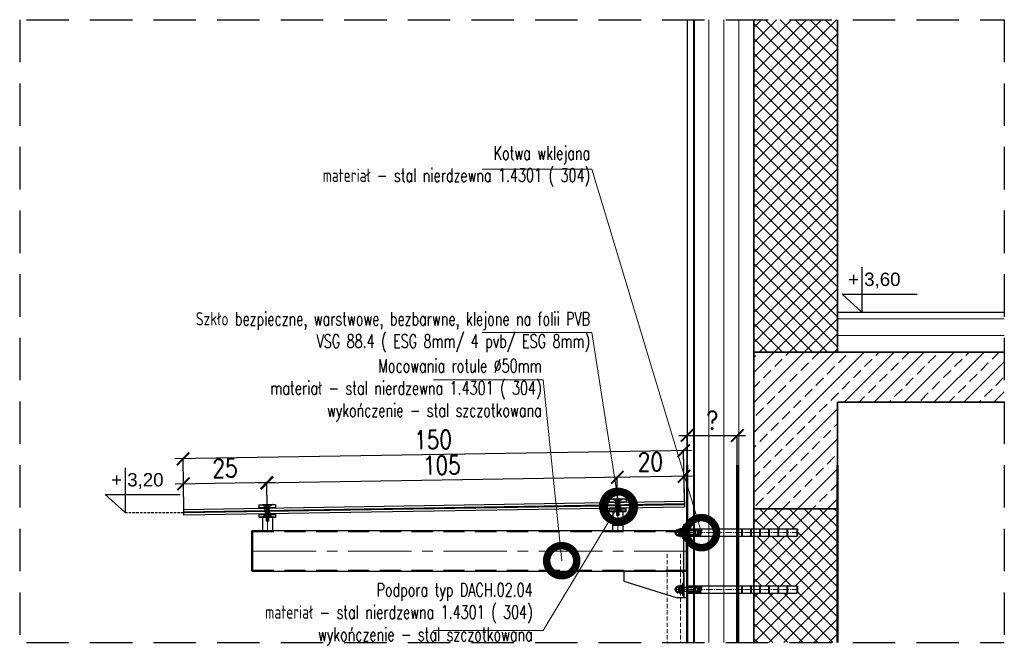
# Model space of a CAD drawing. Header units: millimetres. Extents: x 13188 to 15352, y 1235 to 1861.
# Tile 4 of 12: x 13263 to 13558, y 1673 to 1861. Entities that reach past the tile are written whole.
import ezdxf

# ---------------------------------------------------------------- set-up
doc = ezdxf.new("R2010")
doc.units = ezdxf.units.MM
for name, pattern in [('AM_ISO02W050x2', [3.75, 3, -0.75]), ('AM_ISO08W050', [18, 12, -1.5, 3, -1.5]), ('AM_ISO08W050x2', [9, 6, -0.75, 1.5, -0.75]), ('CENTER2', [28.575, 19.05, -3.175, 3.175, -3.175]), ('DASHED2', [9.525, 6.35, -3.175]), ('DASHEDX2', [38.1, 25.4, -12.7]), ('HIDDEN', [0.375, 0.25, -0.125])]:
    doc.linetypes.add(name, pattern=pattern)
for name, color, linetype, lineweight in [('0-izo-TERM-tward', 94, 'ZIGZAG', 9), ('0-linia-beton', 1, 'Continuous', 35), ('3_hatch_zelbet', 141, 'Continuous', 0), ('A_0.1', 7, 'Continuous', 5), ('A_0.25', 221, 'Continuous', 25), ('A_0.5 ŻELBET', 152, 'Continuous', 40), ('a_gruba', 7, 'Continuous', 30), ('AM_0N', 7, 'Continuous', 50), ('AM_7N', 4, 'AM_ISO08W050', 25), ('b.gruba', 243, 'Continuous', 50), ('B_widok', 8, 'Continuous', 9), ('gwint', 153, 'Continuous', 18), ('Kreskowa cienka', 85, 'DASHED2', 9), ('MB-kreskowanie', 8, 'Continuous', 25), ('Osie', 1, 'CENTER2', 9), ('Przekroje', 252, 'Continuous', 9), ('Zarys szkła', 203, 'Continuous', 30)]:
    doc.layers.add(name, color=color, linetype=linetype, lineweight=lineweight)
for name, color, linetype in [('D-opis', 104, 'Continuous'), ('GEOMETRIE_APS', 7, 'Continuous'), ('PR- opis detale', 20, 'Continuous')]:
    doc.layers.add(name, color=color, linetype=linetype)
doc.styles.add('OPIS', font='romans.shx', dxfattribs={"width": 0.8, "height": 5.5})
doc.styles.add('romans-1-50', font='romans.shx', dxfattribs={"width": 0.7, "height": 10})
doc.linetypes.add('BATTING', pattern='A,0.00254,-2.54,[134,ltypeshp.shx,S=2.54,R=0,X=-2.54,Y=0],-5.08,[134,ltypeshp.shx,S=2.54,R=180,X=2.54,Y=0],-2.54', length=10.16254)
doc.linetypes.add('ZIGZAG', pattern='A,0.0001,-0.2,[131,ltypeshp.shx,S=0.2,R=0,X=-0.2,Y=0],-0.4,[131,ltypeshp.shx,S=0.2,R=180,X=0.2,Y=0],-0.2', length=0.8001)
doc.dimstyles.new('20', dxfattribs={"dimtxt": 20, "dimasz": 18, "dimexe": 18, "dimexo": 10, "dimgap": 17, "dimtad": 1, "dimtxsty": 'Standard', "dimcen": 20, "dimclrd": 145, "dimclre": 145, "dimclrt": 1, "dimadec": 0, "dimazin": 0, "dimtfac": 1, "dimtmove": 0, "dimatfit": 0, "dimldrblk": 'DOTSMALL', "dimfxl": 1, "dimlwd": 9, "dimlwe": 9, "dimarcsym": 0})
doc.dimstyles.new('DIM25', dxfattribs={"dimscale": 0.25, "dimtxt": 5.5, "dimasz": 15, "dimexe": 0, "dimexo": 0, "dimgap": 7, "dimtad": 1, "dimdec": 4, "dimrnd": 0.5, "dimzin": 9, "dimdsep": 46, "dimtxsty": 'OPIS', "dimblk1": 'ARCHTICK', "dimblk2": 'ARCHTICK', "dimsah": 1, "dimcen": 0, "dimdle": 10, "dimclrd": 1, "dimclre": 1, "dimclrt": 7, "dimadec": 0, "dimazin": 0, "dimtfac": 1, "dimtdec": 4, "dimtix": 1, "dimtmove": 1, "dimatfit": 3, "dimldrblk": 'TICK1', "dimfxl": 1, "dimtolj": 1, "dimtzin": 0, "dimarcsym": 0})

# ---------------------------------------------------------------- blocks, each defined once
blk = doc.blocks.new('_DotSmall')
at = {"color": 0, "linetype": 'ByBlock', "const_width": 0.5}
blk.add_lwpolyline([(-0.0625, 0, 1), (0.0625, 0, 1)], format="xyb", close=True, dxfattribs=at)
blk = doc.blocks.new('_ArchTick')
at = {"color": 0, "linetype": 'ByBlock', "const_width": 0.15}
blk.add_lwpolyline([(-0.5, -0.5), (0.5, 0.5)], dxfattribs=at)
blk = doc.blocks.new('*D69')
at = {"color": 1, "lineweight": -2, "transparency": 16777216}
for p, q in [((13464.81, 1723.97), (13439.8, 1723.57)), ((13442.42, 1716.15), (13442.3, 1723.61)), ((13462.43, 1716.47), (13462.31, 1723.93))]:
    blk.add_line(p, q, dxfattribs=at)
at = {"layer": 'DEFPOINTS', "color": 0, "transparency": 16777216}
for p in [(13442.3, 1723.61), (13442.42, 1716.15), (13462.43, 1716.47)]:
    blk.add_point(p, dxfattribs=at)
at = {"color": 1, "lineweight": -2, "transparency": 16777216, "xscale": 3.75, "yscale": 3.75, "zscale": 3.75}
for p, rotation in [((13442.3, 1723.61), 180.9333360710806), ((13462.31, 1723.93), 0.9333360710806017)]:
    blk.add_blockref('_ArchTick', p, dxfattribs=dict(at, rotation=rotation))
at = {"color": 7, "transparency": 16777216, "insert": (13452.23, 1728.27), "char_height": 5.5, "attachment_point": 5, "rotation": 0.9333, "style": 'OPIS'}
blk.add_mtext('\\A1;20', dxfattribs=at)
blk = doc.blocks.new('TICK1')
at = {"color": 0}
for p, q in [((-1, -1), (1, 1)), ((0, -1), (0, 1)), ((0, 0), (-1, 0))]:
    blk.add_line(p, q, dxfattribs=at)
blk = doc.blocks.new('*D67')
at = {"color": 1, "lineweight": -2, "transparency": 16777216}
for p, q in [((13444.8, 1723.65), (13334.83, 1721.86)), ((13442.42, 1716.15), (13442.3, 1723.61)), ((13337.45, 1714.44), (13337.33, 1721.9))]:
    blk.add_line(p, q, dxfattribs=at)
at = {"layer": 'DEFPOINTS', "color": 0, "transparency": 16777216}
for p in [(13337.33, 1721.9), (13337.45, 1714.44), (13442.42, 1716.15)]:
    blk.add_point(p, dxfattribs=at)
at = {"color": 1, "lineweight": -2, "transparency": 16777216, "xscale": 3.75, "yscale": 3.75, "zscale": 3.75}
for p, rotation in [((13442.3, 1723.61), 0.9345428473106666), ((13337.33, 1721.9), 180.9345428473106)]:
    blk.add_blockref('_ArchTick', p, dxfattribs=dict(at, rotation=rotation))
at = {"color": 7, "transparency": 16777216, "insert": (13389.74, 1727.25), "char_height": 5.5, "attachment_point": 5, "rotation": 0.9345, "style": 'OPIS'}
blk.add_mtext('\\A1;105', dxfattribs=at)
blk = doc.blocks.new('*D70')
at = {"color": 1, "lineweight": -2, "transparency": 16777216}
for p, q in [((13339.83, 1722.11), (13309.83, 1721.63)), ((13312.45, 1714.03), (13312.33, 1721.67)), ((13337.45, 1714.44), (13337.33, 1722.07))]:
    blk.add_line(p, q, dxfattribs=at)
at = {"layer": 'DEFPOINTS', "color": 0, "transparency": 16777216}
for p in [(13312.33, 1721.67), (13312.45, 1714.03), (13337.45, 1714.44)]:
    blk.add_point(p, dxfattribs=at)
at = {"color": 1, "lineweight": -2, "transparency": 16777216, "xscale": 3.75, "yscale": 3.75, "zscale": 3.75}
for p, rotation in [((13312.33, 1721.67), 180.9345428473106), ((13337.33, 1722.07), 0.9345428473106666)]:
    blk.add_blockref('_ArchTick', p, dxfattribs=dict(at, rotation=rotation))
at = {"color": 7, "transparency": 16777216, "insert": (13324.76, 1726.37), "char_height": 5.5, "attachment_point": 5, "rotation": 0.9345, "style": 'OPIS'}
blk.add_mtext('\\A1;25', dxfattribs=at)
blk = doc.blocks.new('*D71')
at = {"color": 1, "lineweight": -2, "transparency": 16777216}
for p, q in [((13464.69, 1731.66), (13309.71, 1729.13)), ((13312.45, 1714.03), (13312.21, 1729.17)), ((13462.43, 1716.47), (13462.19, 1731.62))]:
    blk.add_line(p, q, dxfattribs=at)
at = {"layer": 'DEFPOINTS', "color": 0, "transparency": 16777216}
for p in [(13312.21, 1729.17), (13312.45, 1714.03), (13462.43, 1716.47)]:
    blk.add_point(p, dxfattribs=at)
at = {"color": 1, "lineweight": -2, "transparency": 16777216, "xscale": 3.75, "yscale": 3.75, "zscale": 3.75}
for p, rotation in [((13462.19, 1731.62), 0.9333360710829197), ((13312.21, 1729.17), 180.933336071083)]:
    blk.add_blockref('_ArchTick', p, dxfattribs=dict(at, rotation=rotation))
at = {"color": 7, "transparency": 16777216, "insert": (13387.12, 1734.89), "char_height": 5.5, "attachment_point": 5, "rotation": 0.9333, "style": 'OPIS'}
blk.add_mtext('\\A1;150', dxfattribs=at)
blk = doc.blocks.new('A$C5DD41640')
blk.add_line((-25, 7), (25, 7))
at = {"layer": 'a_gruba'}
for p, q in [((-25, 7), (-24, 8)), ((-25, 7), (-25, 0)), ((25, 0), (-25, 0)), ((-15.1, 8), (-24, 8)), ((24, 8), (15.1, 8)), ((25, 7), (24, 8)), ((25, 7), (25, 0))]:
    blk.add_line(p, q, dxfattribs=at)
at = {"layer": 'Kreskowa cienka'}
for p, q in [((15.1, 8), (-15.1, 8)), ((-6, 0), (-6, 2.8)), ((6, 2.8), (-6, 2.8)), ((6, 0), (6, 2.8))]:
    blk.add_line(p, q, dxfattribs=at)
for start, end in [(226.6582, 254.1734), (285.8266, 313.3418)]:
    blk.add_arc((0, 24), 22, start, end, dxfattribs=at)
at = {"layer": 'Osie', "ltscale": 0.5}
blk.add_line((0, -1.8), (0, 9.1), dxfattribs=at)
blk = doc.blocks.new('A$C00575A0C')
at = {"layer": 'a_gruba'}
for p, q in [((0, 0), (0, 2)), ((0, 2), (50, 2)), ((50, 0), (0, 0)), ((18, 6), (32, 6)), ((18, 6), (18, 2)), ((32, 6), (32, 2)), ((50, 2), (50, 0))]:
    blk.add_line(p, q, dxfattribs=at)
at = {"layer": 'Osie'}
blk.add_line((25, 7.3), (25, -1), dxfattribs=at)
blk = doc.blocks.new('A$C3D036889')
blk.add_line((14.8, -0.3), (-14.8, -0.3))
at = {"layer": 'GEOMETRIE_APS'}
for p, q in [((-14.5, 0), (-14.8, -0.3)), ((14.5, 0), (-14.5, 0)), ((14.5, 0), (14.8, -0.3)), ((-4.4, -5.6), (-4.2, -5.6)), ((-4.2, -5.6), (4.2, -5.6)), ((4.2, -5.6), (4.4, -5.6))]:
    blk.add_line(p, q, dxfattribs=at)
for start, end in [(227.7368, 258.3517), (281.6483, 312.2632)]:
    blk.add_arc((0, 16), 22, start, end, dxfattribs=at)
at = {"layer": 'Osie', "ltscale": 0.5}
blk.add_line((0, 1), (0, -6.4), dxfattribs=at)
blk = doc.blocks.new('ytuty7u678u67u567667')
at = {"layer": 'Kreskowa cienka', "linetype": 'AM_ISO02W050x2'}
for p, q in [((101143.5, 6884.2), (101143.5, 6885.2)), ((101159.5, 6885.2), (101143.5, 6885.2)), ((101159.5, 6884.2), (101143.5, 6884.2)), ((101147.5, 6880.4), (101147.5, 6835.9)), ((101147.5, 6873.6), (101155.5, 6873.6)), ((101148.3, 6835.2), (101148.3, 6873.6)), ((101149.2, 6882.3), (101149.2, 6885.2)), ((101149.2, 6882.3), (101151.6, 6880.9)), ((101149.2, 6882.3), (101151.6, 6882.3)), ((101150.4, 6882.3), (101150.4, 6885.2)), ((101154.1, 6882.3), (101151.6, 6880.9)), ((101154.1, 6882.3), (101151.6, 6882.3)), ((101152.8, 6882.3), (101152.8, 6885.2)), ((101154.1, 6882.3), (101154.1, 6885.2)), ((101154.8, 6835.2), (101154.8, 6873.6)), ((101155.5, 6880.4), (101155.5, 6835.9)), ((101159.5, 6884.2), (101159.5, 6885.2)), ((101147.5, 6835.9), (101155.5, 6835.9)), ((101147.5, 6835.9), (101148.3, 6835.2)), ((101154.8, 6835.2), (101148.3, 6835.2)), ((101155.5, 6835.9), (101154.8, 6835.2))]:
    blk.add_line(p, q, dxfattribs=at)
for points in [[(101143.5, 6884.8, 0), (101143.5, 6885.2, 0)], [(101143.5, 6884.2, 0), (101147.3, 6880.4, 0)], [(101155.8, 6880.4, 0), (101147.3, 6880.4, 0)], [(101159.5, 6884.2, 0), (101155.8, 6880.4, 0)], [(101159.5, 6884.8, 0), (101159.5, 6885.2, 0)]]:
    blk.add_polyline3d(points, dxfattribs=at)
at = {"layer": 'Osie'}
blk.add_line((101151.5, 6835.2), (101151.5, 6885.2), dxfattribs=at)
blk = doc.blocks.new('A$C77B44E8A')
blk.add_lwpolyline([(0.8, -18.5), (3.8, -18.5), (3.8, 18.5), (0.8, 18.5)], close=True)
at = {"layer": 'AM_7N', "linetype": 'AM_ISO08W050x2'}
blk.add_line((0, 0), (4.8, 0), dxfattribs=at)
blk = doc.blocks.new('A$C0D926932')
at = {"layer": 'AM_0N'}
for p, q in [((1.2, 10.4), (0, 8.3)), ((0, 8.3), (0, -8.3)), ((1.2, 10.4), (9.2, 10.4)), ((1.2, 5.2), (9.2, 5.2)), ((9.2, 10.4), (10, 9)), ((10, 9), (10, 8.5)), ((10, 8.5), (13.5, 8.5)), ((10, 8.5), (10, -8.5)), ((1.2, -10.4), (0, -8.3)), ((1.2, -5.2), (9.2, -5.2)), ((1.2, -10.4), (9.2, -10.4)), ((9.2, -10.4), (10, -9)), ((13.5, -8.5), (10, -8.5)), ((10, -8.5), (10, -9))]:
    blk.add_line(p, q, dxfattribs=at)
for centre, radius, start, end in [((5, 7.8), 4.6, 154.4385, 214.4385), ((17.6, 0), 17.2, 162.383, 197.617), ((5.4, 7.8), 4.6, 325.5615, 25.5615), ((-7.2, 0), 17.2, 342.383, 17.617), ((13.5, 0), 8.5, 270, 90), ((5, -7.8), 4.6, 145.5615, 205.5615), ((5.4, -7.8), 4.6, 334.4385, 34.4385)]:
    blk.add_arc(centre, radius, start, end, dxfattribs=at)
at = {"layer": 'AM_7N', "linetype": 'AM_ISO08W050x2'}
blk.add_line((-3, 0), (25, 0), dxfattribs=at)
blk = doc.blocks.new('jtyjutyrurtytryrtytryr')
for p, q in [((84004.6, -2431.2), (84005.5, -2430.2)), ((84004.6, -2431.2), (84004.6, -2479.2)), ((84016.6, -2431.2), (84004.6, -2431.2)), ((84005.5, -2430.2), (84015.7, -2430.2)), ((84015.7, -2430.2), (84016.6, -2431.2)), ((84016.6, -2431.2), (84016.6, -2479.2)), ((84016.6, -2479.2), (84004.6, -2479.2)), ((84004.6, -2479.2), (84005.5, -2480.2)), ((84005.5, -2480.2), (84015.7, -2480.2)), ((84015.7, -2480.2), (84016.6, -2479.2))]:
    blk.add_line(p, q)
at = {"layer": 'gwint'}
for p, q in [((84005.5, -2430.2), (84005.5, -2480.2)), ((84015.7, -2430.2), (84015.7, -2480.2))]:
    blk.add_line(p, q, dxfattribs=at)
at = {"layer": 'Kreskowa cienka', "linetype": 'AM_ISO02W050x2'}
for p, q in [((84007.3, -2476.4), (84010.5, -2474.5)), ((84007.3, -2476.4), (84010.5, -2476.4)), ((84007.3, -2476.4), (84007.3, -2480.2)), ((84008.9, -2476.4), (84008.9, -2480.2)), ((84013.7, -2476.4), (84010.5, -2474.5)), ((84013.7, -2476.4), (84010.5, -2476.4)), ((84012.1, -2476.4), (84012.1, -2480.2)), ((84013.7, -2476.4), (84013.7, -2480.2))]:
    blk.add_line(p, q, dxfattribs=at)
at = {"layer": 'Osie'}
blk.add_line((84010.6, -2430.2), (84010.6, -2480.2), dxfattribs=at)
blk = doc.blocks.new('gtrghtrhy5yu667')
for p, q in [((119622.4, 13427.6), (119622.4, 13397.6)), ((119795.4, 13427.6), (119622.4, 13427.6)), ((119802.4, 13420.6), (119795.4, 13427.6)), ((119622.4, 13397.6), (119782.4, 13347.6)), ((119802.4, 13420.6), (119802.4, 13347.6)), ((119802.4, 13347.6), (119782.4, 13347.6))]:
    blk.add_line(p, q)
blk = doc.blocks.new('*D54')
at = {"color": 1, "lineweight": -2, "transparency": 16777216}
for p, q in [((13460.76, 1736.17), (13480.76, 1736.17)), ((13463.26, 1727.29), (13463.26, 1736.17)), ((13478.26, 1727.29), (13478.26, 1736.17))]:
    blk.add_line(p, q, dxfattribs=at)
at = {"layer": 'DEFPOINTS', "color": 0, "transparency": 16777216}
for p in [(13478.26, 1736.17), (13463.26, 1727.29), (13478.26, 1727.29)]:
    blk.add_point(p, dxfattribs=at)
at = {"color": 1, "lineweight": -2, "transparency": 16777216, "xscale": 3.75, "yscale": 3.75, "zscale": 3.75, "rotation": 180}
blk.add_blockref('_ArchTick', (13463.26, 1736.17), dxfattribs=at)
at = {"color": 1, "lineweight": -2, "transparency": 16777216, "xscale": 3.75, "yscale": 3.75, "zscale": 3.75}
blk.add_blockref('_ArchTick', (13478.26, 1736.17), dxfattribs=at)
at = {"color": 7, "transparency": 16777216, "insert": (13470.76, 1740.67), "char_height": 5.5, "attachment_point": 5, "style": 'OPIS'}
blk.add_mtext('\\A1;?', dxfattribs=at)
blk = doc.blocks.new('gtrh56yu7')
at = {"layer": 'Przekroje'}
h = blk.add_hatch(dxfattribs=at)
h.set_pattern_fill('ANSI31', color=256, scale=0.5, style=0)
h.set_pattern_definition([(45, (112464.3434, 10551.229), (-1.122532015, 1.122532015), [])])
edge = h.paths.add_edge_path()
edge.add_spline(control_points=[(158228.1, 9083.8), (158227.1, 9080.2), (158226.1, 9077), (158227.3, 9073.9), (158227.9, 9072.8)], knot_values=[2.649112, 2.649112, 2.649112, 2.649112, 8.949565, 12.647496, 12.647496, 12.647496, 12.647496], degree=3, periodic=0)
edge.add_line((158227.9, 9072.8), (158232.7, 9072.8))
edge.add_line((158232.7, 9072.8), (158235.5, 9077.9))
edge.add_line((158235.5, 9077.9), (158240.5, 9077.9))
edge.add_line((158240.5, 9077.9), (158240.5, 9078.8))
edge.add_line((158240.5, 9078.8), (158270.5, 9078.8))
edge.add_line((158270.5, 9078.8), (158270.5, 9082.9))
edge.add_line((158270.5, 9082.9), (158269.3, 9083.8))
edge.add_line((158269.3, 9083.8), (158228.1, 9083.8))
edge = h.paths.add_edge_path()
edge.add_line((158240.5, 9066.8), (158240.5, 9067.7))
edge.add_line((158240.5, 9067.7), (158235.5, 9067.7))
edge.add_line((158235.5, 9067.7), (158232.7, 9072.8))
edge.add_line((158232.7, 9072.8), (158227.9, 9072.8))
edge.add_spline(control_points=[(158227.9, 9072.8), (158228.3, 9071.7), (158229.7, 9068.6), (158229.5, 9065.4), (158229.1, 9061.8)], knot_values=[12.647496, 12.647496, 12.647496, 12.647496, 16.072049, 22.315875, 22.315875, 22.315875, 22.315875], degree=3, periodic=0)
edge.add_line((158229.1, 9061.8), (158269.3, 9061.8))
edge.add_line((158269.3, 9061.8), (158270.5, 9062.7))
edge.add_line((158270.5, 9062.7), (158270.5, 9066.8))
edge.add_line((158270.5, 9066.8), (158240.5, 9066.8))
at = {"color": 1}
for p, q in [((157940.5, 9082.9), (157941.8, 9083.8)), ((157940.5, 9082.9), (157940.5, 9062.7)), ((157940.5, 9062.7), (157941.8, 9061.8)), ((157941.8, 9083.8), (157941.8, 9061.8)), ((157969.4, 9083.8), (157941.8, 9083.8)), ((157969.4, 9061.8), (157941.8, 9061.8)), ((157969.4, 9061.8), (157969.4, 9083.8)), ((157996.5, 9083.8), (157971.4, 9083.8)), ((157971.4, 9061.8), (157971.4, 9083.8)), ((157996.5, 9061.8), (157971.4, 9061.8)), ((157996.5, 9061.8), (157996.5, 9083.8)), ((158023.6, 9083.8), (157998.5, 9083.8)), ((157998.5, 9061.8), (157998.5, 9083.8)), ((158023.6, 9061.8), (157998.5, 9061.8)), ((158023.6, 9061.8), (158023.6, 9083.8)), ((158050.7, 9083.8), (158025.6, 9083.8)), ((158025.6, 9061.8), (158025.6, 9083.8)), ((158050.7, 9061.8), (158025.6, 9061.8)), ((158050.7, 9061.8), (158050.7, 9083.8)), ((158077.7, 9083.8), (158052.7, 9083.8)), ((158052.7, 9061.8), (158052.7, 9083.8)), ((158077.7, 9061.8), (158052.7, 9061.8)), ((158077.7, 9061.8), (158077.7, 9083.8)), ((158104.8, 9083.8), (158079.7, 9083.8)), ((158079.7, 9061.8), (158079.7, 9083.8)), ((158104.8, 9061.8), (158079.7, 9061.8)), ((158104.8, 9061.8), (158104.8, 9083.8)), ((158269.3, 9083.8), (158106.8, 9083.8)), ((158106.8, 9061.8), (158106.8, 9083.8)), ((158269.3, 9061.8), (158106.8, 9061.8)), ((158232.7, 9072.8), (158235.5, 9077.9)), ((158235.5, 9067.7), (158232.7, 9072.8)), ((158235.5, 9067.7), (158235.5, 9077.9)), ((158235.5, 9077.9), (158270.5, 9077.9)), ((158235.5, 9067.7), (158270.5, 9067.7)), ((158240.5, 9078.8), (158240.5, 9066.8)), ((158270.5, 9082.9), (158269.3, 9083.8)), ((158270.5, 9062.7), (158269.3, 9061.8)), ((158270.5, 9082.9), (158270.5, 9062.7))]:
    blk.add_line(p, q, dxfattribs=at)
for centre, start, end in [((157970.4, 9083.8), 180, 0), ((157970.4, 9061.8), 0, 180), ((157997.5, 9083.8), 180, 0), ((157997.5, 9061.8), 0, 180), ((158024.6, 9083.8), 180, 0), ((158024.6, 9061.8), 0, 180), ((158051.7, 9083.8), 180, 0), ((158051.7, 9061.8), 0, 180), ((158078.7, 9083.8), 180, 0), ((158078.7, 9061.8), 0, 180), ((158105.8, 9083.8), 180, 0), ((158105.8, 9061.8), 0, 180)]:
    blk.add_arc(centre, 1, start, end, dxfattribs=at)
at = {"layer": 'gwint'}
for p, q in [((158270.5, 9078.8), (158240.5, 9078.8)), ((158270.5, 9066.8), (158240.5, 9066.8))]:
    blk.add_line(p, q, dxfattribs=at)
at = {"layer": 'Osie'}
blk.add_line((158270.5, 9072.8), (157940.5, 9072.8), dxfattribs=at)
at = {"layer": 'Przekroje'}
blk.add_open_spline([(158228.1, 9083.8), (158227.1, 9080.2), (158225.7, 9075.9), (158229.8, 9069.9), (158229.5, 9065.4), (158229.1, 9061.8)], degree=3, knots=[2.649112, 2.649112, 2.649112, 2.649112, 8.949565, 16.072049, 22.315875, 22.315875, 22.315875, 22.315875], dxfattribs=at)

msp = doc.modelspace()

# ---------------------------------------------------------------- hatches: boundary and pattern name
at = {"layer": '3_hatch_zelbet'}
h = msp.add_hatch(dxfattribs=at)
h.set_pattern_fill('ANSI37', color=256, angle=180)
h.paths.add_polyline_path([(13508.2636, 1860.6223), (13483.2636, 1860.6223), (13483.2636, 1761.11937), (13508.2636, 1761.11937)])
h = msp.add_hatch(dxfattribs=at)
h.set_pattern_fill('ANSI33', color=256, angle=180)
h.paths.add_polyline_path([(13483.2636, 1714.22046), (13508.2636, 1714.22046), (13508.2636, 1746.11937), (13558.2636, 1746.11937), (13558.2636, 1761.11937), (13483.2636, 1761.11937)])
h = msp.add_hatch(dxfattribs=at)
h.set_pattern_fill('ANSI37', color=256, angle=180)
h.paths.add_polyline_path([(13508.2636, 1714.22046), (13483.2636, 1714.22046), (13483.2636, 1708.16622), (13485.05307, 1708.16622, 1), (13485.25307, 1708.16622), (13487.76075, 1708.16622, 1), (13487.96075, 1708.16622), (13490.46844, 1708.16622, 1), (13490.66844, 1708.16622), (13493.17613, 1708.16622, 1), (13493.37613, 1708.16622), (13496.13438, 1708.16622), (13496.2636, 1708.07622), (13496.2636, 1706.05622), (13496.13438, 1705.96622), (13493.37613, 1705.96622, 1), (13493.17613, 1705.96622), (13490.66844, 1705.96622, 1), (13490.46844, 1705.96622), (13487.96075, 1705.96622, 1), (13487.76075, 1705.96622), (13485.25307, 1705.96622, 1), (13485.05307, 1705.96622), (13483.2636, 1705.96622), (13483.2636, 1691.16622), (13485.05307, 1691.16622, 1), (13485.25307, 1691.16622), (13487.76075, 1691.16622, 1), (13487.96075, 1691.16622), (13490.46844, 1691.16622, 1), (13490.66844, 1691.16622), (13493.17613, 1691.16622, 1), (13493.37613, 1691.16622), (13496.13438, 1691.16622), (13496.2636, 1691.07622), (13496.2636, 1689.05622), (13496.13438, 1688.96622), (13493.37613, 1688.96622, 1), (13493.17613, 1688.96622), (13490.66844, 1688.96622, 1), (13490.46844, 1688.96622), (13487.96075, 1688.96622, 1), (13487.76075, 1688.96622), (13485.25307, 1688.96622, 1), (13485.05307, 1688.96622), (13483.2636, 1688.96622), (13483.2636, 1674.22046), (13508.2636, 1674.22046)])

# ---------------------------------------------------------------- linework, layer by layer
for p, q in [((13335.99004, 1711.67217), (13338.99004, 1711.67217)), ((13440.96626, 1713.38236), (13443.96626, 1713.38236)), ((13443.96626, 1709.27641), (13440.96626, 1709.27641)), ((13338.99004, 1707.56622), (13335.99004, 1707.56622))]:
    msp.add_line(p, q)
for points in [[(13443.96626, 1707.56622), (13440.96626, 1707.56622), (13440.96626, 1709.27641), (13443.96626, 1709.27641)], [(13463.2636, 1687.56622), (13462.2636, 1687.56622), (13462.2636, 1709.56622), (13463.2636, 1709.56622)], [(13333.06417, 1695.56622), (13332.86417, 1695.56622), (13332.86417, 1707.56622), (13333.06417, 1707.56622)], [(13463.0636, 1707.56622), (13333.06417, 1707.56622), (13333.06417, 1695.56622), (13463.0636, 1695.56622)]]:
    msp.add_lwpolyline(points, close=True)
at = {"layer": '0-izo-TERM-tward', "linetype": 'BATTING', "ltscale": 0.4}
for p, q in [((13469.7636, 1860.6223), (13469.7636, 1674.22046)), ((13478.7636, 1860.6223), (13478.7636, 1674.22046))]:
    msp.add_line(p, q, dxfattribs=at)
at = {"layer": '0-izo-TERM-tward', "linetype": 'ByBlock', "ltscale": 8}
msp.add_line((13474.2636, 1860.6223), (13474.2636, 1674.22046), dxfattribs=at)
at = {"layer": '0-linia-beton'}
for p, q in [((13483.2636, 1860.6223), (13483.2636, 1674.22046)), ((13508.2636, 1860.6223), (13508.2636, 1761.11937, 0)), ((13483.2636, 1761.11937), (13558.2636, 1761.11937)), ((13508.2636, 1746.11937), (13558.2636, 1746.11937)), ((13508.2636, 1746.11937, 0), (13508.2636, 1674.22046)), ((13483.2636, 1714.22046, 0), (13508.2636, 1714.22046, 0))]:
    msp.add_line(p, q, dxfattribs=at)
at = {"layer": 'A_0.1', "linetype": 'Continuous'}
for p, q in [((13508.2636, 1771.11937), (13558.2636, 1771.11937)), ((13508.2636, 1766.11937), (13558.2636, 1766.11937))]:
    msp.add_line(p, q, dxfattribs=at)
at = {"layer": 'A_0.25', "linetype": 'Continuous'}
for p, q in [((13463.2636, 1860.6223), (13463.2636, 1674.22046)), ((13465.2636, 1860.6223), (13465.2636, 1674.22046)), ((13508.2636, 1773.11937), (13558.2636, 1773.11937))]:
    msp.add_line(p, q, dxfattribs=at)
at = {"layer": 'A_0.5 ŻELBET', "linetype": 'Continuous'}
msp.add_line((13465.2636, 1860.6223), (13465.2636, 1674.22046), dxfattribs=at)
at = {"layer": 'b.gruba'}
for p, q in [((13463.2636, 1727.28564), (13463.2636, 1674.22046)), ((13478.2636, 1727.28564), (13478.2636, 1674.22046)), ((13508.2636, 1727.28564), (13508.2636, 1674.22046))]:
    msp.add_line(p, q, dxfattribs=at)
at = {"layer": 'B_widok', "linetype": 'HIDDEN', "ltscale": 5}
for p, q in [((13457.2689, 1700.72046, 0), (13457.2689, 1674.22046, 0)), ((13461.2689, 1700.72046, 0), (13461.2689, 1674.22046, 0))]:
    msp.add_line(p, q, dxfattribs=at)
at = {"layer": 'D-opis', "linetype": 'HIDDEN', "ltscale": 3}
for p, q in [((13515.62067, 1773.11937), (13533.13021, 1773.11937)), ((13294.81704, 1713.11937), (13312.32657, 1713.11937))]:
    msp.add_line(p, q, dxfattribs=at)
at = {"layer": 'D-opis'}
for points in [[(13515.62067, 1786.50814), (13515.62067, 1773.11937), (13509.64021, 1778.50157), (13532.1517, 1778.50157)], [(13294.81704, 1726.50814), (13294.81704, 1713.11937), (13288.83657, 1718.50157), (13311.34806, 1718.50157)]]:
    msp.add_lwpolyline(points, dxfattribs=at)
at = {"layer": 'GEOMETRIE_APS'}
for p, q in [((13335.99004, 1711.67217), (13335.99004, 1707.56622)), ((13336.97374, 1712.20139), (13338.00635, 1712.20139)), ((13338.99004, 1711.67217), (13338.99004, 1707.56622)), ((13440.96626, 1713.38236), (13440.96626, 1709.27641)), ((13441.94995, 1713.91157), (13442.98256, 1713.91157)), ((13443.96626, 1713.38236), (13443.96626, 1709.27641))]:
    msp.add_line(p, q, dxfattribs=at)
for centre, start, end in [((13337.49004, 1710.06283), 103.5729089, 132.985886), ((13337.49004, 1710.06283), 47.014114, 76.4270911), ((13442.46626, 1711.77301), 103.5729089, 132.985886), ((13442.46626, 1711.77301), 47.014114, 76.4270911)]:
    msp.add_arc(centre, 2.2, start, end, dxfattribs=at)
at = {"layer": 'Kreskowa cienka'}
for p, q in [((13333.06417, 1707.26622), (13463.0636, 1707.26622)), ((13333.06417, 1695.86622), (13463.0636, 1695.86622))]:
    msp.add_line(p, q, dxfattribs=at)
at = {"layer": 'MB-kreskowanie', "linetype": 'DASHEDX2', "ltscale": 0.5}
for p, q in [((13263.2636, 1860.6223), (13263.2636, 1674.22046)), ((13265.2636, 1860.6223), (13558.2636, 1860.6223)), ((13558.2636, 1860.6223), (13558.2636, 1674.22046)), ((13265.2636, 1674.22046, 0), (13558.2636, 1674.22046, 0))]:
    msp.add_line(p, q, dxfattribs=at)
at = {"layer": 'Osie'}
for p, q in [((13337.43554, 1714.92377), (13337.48833, 1711.89953)), ((13442.41175, 1716.63395), (13442.46454, 1713.60971)), ((13463.65752, 1707.06622), (13461.80053, 1707.06622)), ((13333.06417, 1701.56622), (13463.0636, 1701.56622)), ((13463.65752, 1690.06622), (13461.80053, 1690.06622))]:
    msp.add_line(p, q, dxfattribs=at)
at = {"layer": 'Osie', "ltscale": 0.5}
for p, q in [((13442.46626, 1714.21157), (13442.46626, 1707.56622)), ((13337.49004, 1712.50139), (13337.49004, 1707.56622))]:
    msp.add_line(p, q, dxfattribs=at)
at = {"layer": 'Zarys szkła'}
for points in [[(13462.43303, 1716.47256), (13462.44699, 1715.67268), (13312.46831, 1713.22934), (13312.45435, 1714.02922)], [(13462.44964, 1715.5207), (13462.4636, 1714.72082), (13312.48492, 1712.27749), (13312.47096, 1713.07736)], [(13462.34966, 1715.51896), (13312.57095, 1713.07911), (13312.56829, 1713.23109), (13462.347, 1715.67093)]]:
    msp.add_lwpolyline(points, close=True, dxfattribs=at)

# ---------------------------------------------------------------- block references
for name, p, xscale, yscale, zscale, rotation in [('A$C5DD41640', (13442.42375, 1716.3466), -0.1, 0.1, 0.1, 0.9999999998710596), ('A$C5DD41640', (13337.44754, 1714.63641), -0.1, 0.1, 0.1, 0.9999999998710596), ('A$C00575A0C', (13339.94716, 1714.68004), 0.09999999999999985, 0.09999999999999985, 0.09999999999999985, 180.999999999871), ('A$C00575A0C', (13444.92337, 1716.39023), 0.09999999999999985, 0.09999999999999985, 0.09999999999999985, 180.999999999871), ('A$C00575A0C', (13444.96093, 1714.23856), -0.1, 0.1, 0.1, 0.9999999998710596), ('A$C5DD41640', (13442.46131, 1714.19492), 0.09999999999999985, 0.09999999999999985, 0.09999999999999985, 180.999999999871), ('A$C00575A0C', (13339.98472, 1712.52837), -0.1, 0.1, 0.1, 0.9999999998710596), ('A$C5DD41640', (13337.4851, 1712.48474), 0.09999999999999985, 0.09999999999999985, 0.09999999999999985, 180.999999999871), ('jtyjutyrurtytryrtytryr', (13708.78703, -6693.9968), -0.1, 0.1, 0.1, 270), ('jtyjutyrurtytryrtytryr', (13708.78703, -6710.9968), -0.1, 0.1, 0.1, 270)]:
    msp.add_blockref(name, p, dxfattribs=dict(xscale=xscale, yscale=yscale, zscale=zscale, rotation=rotation))
at = {"yscale": 0.1, "zscale": 0.1}
for name, p, xscale in [('A$C3D036889', (13442.46626, 1717.18886), -0.1), ('ytuty7u678u67u567667', (3327.31347, 1028.66953), 0.1), ('A$C3D036889', (13337.49004, 1715.47868), -0.1), ('ytuty7u678u67u567667', (3222.33726, 1026.95935), 0.1), ('A$C0D926932', (13461.9636, 1707.06622), -0.1), ('A$C77B44E8A', (13462.33912, 1707.06622), -0.1), ('gtrh56yu7', (29290.31807, 799.79032), -0.1), ('gtrghtrhy5yu667', (1482.02647, 352.80304), 0.1), ('A$C0D926932', (13461.9636, 1690.06622), -0.1), ('A$C77B44E8A', (13462.33912, 1690.06622), -0.1), ('gtrh56yu7', (29290.31807, 782.79032), -0.1)]:
    msp.add_blockref(name, p, dxfattribs=dict(at, xscale=xscale))

# ---------------------------------------------------------------- texts
at = {"layer": 'D-opis', "char_height": 4, "attachment_point": 1}
for s, insert in [('{\\fArial|b0|i0|c238|p34;+ 3,60}', (13511.47514, 1784.90521)), ('{\\fArial|b0|i0|c238|p34;+ 3,20}', (13290.6715, 1724.90521))]:
    msp.add_mtext(s, dxfattribs=dict(at, insert=insert))
at = {"layer": 'PR- opis detale', "char_height": 4, "attachment_point": 3, "style": 'romans-1-50'}
for s, insert, width in [('Kotwa wklejana\\Pmateriał - stal nierdzewna 1.4301 ( 304)', (13434.17137, 1822.72055), 114.2693773), ('Szkło bezpieczne, warstwowe, bezbarwne, klejone na folii PVB\\PVSG 88.4 ( ESG 8mm/ 4 pvb/ ESG 8mm) ', (13434.17137, 1773.08524), 135.9726064), ('Mocowania rotule %%C50mm\\P{\\Fromans|c204;materia}ł {\\Fromans|c204;- stal nierdzewna 1.4301 ( 304)\\Pwyko}ń{\\Fromans|c204;czenie - stal szczotkowana}', (13419.6558, 1759.045), 169.2185857), ('{\\Fromans|c204;Podpora typ DACH.02.04\\P\\Fromans|c186;materiał - stal nierdzewna 1.4301 ( 304)\\Pwykończenie - stal szczotkowana}', (13416.97526, 1691.95804), 197.6169019)]:
    msp.add_mtext(s, dxfattribs=dict(at, insert=insert, width=width))

# ---------------------------------------------------------------- dimensions: what is measured, and where the dimension line sits
dim = msp.add_linear_dim(base=(13478.2636, 1736.17186), p1=(13463.2636, 1727.28564), p2=(13478.2636, 1727.28564), angle=180, text='?', dimstyle='DIM25')
dim.commit()
dim.dimension.update_dxf_attribs({"geometry": '*D54', "text_midpoint": (13470.7636, 1740.67186)})
for p2, distance, picture, middle in [((13312.45435, 1714.02922), -15.14559, '*D71', (13387.12368, 1734.89387)), ((13442.42026, 1716.14652), -7.46262, '*D69', (13452.23178, 1728.27058))]:
    dim = msp.add_aligned_dim(p1=(13462.43303, 1716.47256), p2=p2, distance=distance, dimstyle='DIM25')
    dim.commit()
    dim.dimension.update_dxf_attribs({"geometry": picture, "text_midpoint": middle})
for base, p1, p2, picture, middle in [((13312.32978, 1721.66594), (13337.45244, 1714.43647), (13312.45435, 1714.02922), '*D70', (13324.75542, 1726.36923)), ((13337.330746, 1721.896591), (13442.420261, 1716.146523), (13337.452437, 1714.436468), '*D67', (13389.741244, 1727.252125))]:
    dim = msp.add_linear_dim(base=base, p1=p1, p2=p2, angle=0.9345428, dimstyle='DIM25')
    dim.commit()
    dim.dimension.update_dxf_attribs({"geometry": picture, "text_midpoint": middle})

# ---------------------------------------------------------------- leaders
for points in [[(13467.53302, 1707.06622), (13434.64715, 1815.84868), (13401.80239, 1815.84868)], [(13442.91846, 1714.77789), (13434.64715, 1766.99535), (13401.80239, 1766.99535)], [(13425.65186, 1698.67239), (13420.13159, 1752.76852), (13387.28683, 1752.76852)], [(13442.44864, 1714.92101), (13420.13159, 1677.72718), (13387.28683, 1677.72718)]]:
    msp.add_leader(points, dimstyle='20')

doc.saveas('drawing.dxf')
